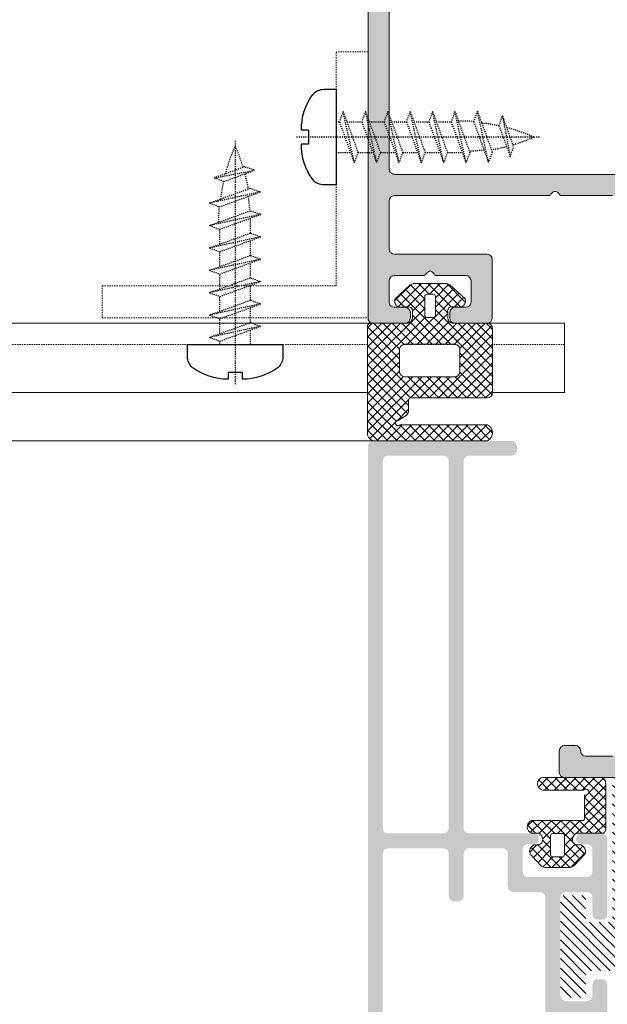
# Model space of a CAD drawing. Header units: millimetres. Extents: x -226731 to 126254, y -16359 to 60195.
# Tile 33 of 256: x -159311 to -159256, y 10538 to 10631. Entities that reach past the tile are written whole.
import ezdxf

# ---------------------------------------------------------------- set-up
doc = ezdxf.new("R2010")
doc.units = ezdxf.units.MM
doc.header["$LTSCALE"] = 0.1
doc.header["$MEASUREMENT"] = 0
doc.linetypes.add('CENTER', pattern=[2, 1.25, -0.25, 0.25, -0.25])
doc.linetypes.add('HIDDEN', pattern=[0.375, 0.25, -0.125])
for name, color, linetype, lineweight in [('01. Aluminium (Main Structure)', 6, 'Continuous', 5), ('0_CCE_ FF_SIDE WALL SPRINKLER', 6, 'Continuous', 0), ('3_Hatch', 8, 'Continuous', 0), ('SPRINKLER COVERAGE AREA', 1, 'Continuous', 9)]:
    doc.layers.add(name, color=color, linetype=linetype, lineweight=lineweight)
for name, color, linetype in [('CENTER LINE', 8, 'CENTER'), ('FIRE FIGHTING SERVICES', 5, 'Continuous'), ('HARDWARES', 7, 'Continuous')]:
    doc.layers.add(name, color=color, linetype=linetype)

# ---------------------------------------------------------------- blocks, each defined once
blk = doc.blocks.new('*U425')
at = {"layer": '3_Hatch'}
h = blk.add_hatch(color=8, dxfattribs=at)
h.dxf.hatch_style = 1
h.paths.add_polyline_path([(-4.224, 77.476), (-3.912, 77.787), (-3.912, 81.754), (-4.498, 82.779), (-4.498, 116.974), (-4.462, 117.157), (-4.352, 117.321), (-4.206, 117.431), (-4.005, 117.468), (4.005, 117.468), (4.188, 117.431), (4.352, 117.321), (4.462, 117.157), (4.517, 116.974), (4.517, 82.779), (3.895, 81.754), (3.895, 77.787), (4.206, 77.476), (4.297, 77.33), (4.297, 77.184), (4.206, 77.037), (3.895, 76.744), (3.895, 72.777), (4.517, 71.752), (4.517, 65.754), (4.462, 65.572), (4.352, 65.407), (4.188, 65.297), (4.005, 65.26), (-4.005, 65.26), (-4.206, 65.297), (-4.352, 65.407), (-4.462, 65.572), (-4.498, 65.754), (-4.498, 71.752), (-3.912, 72.777), (-3.912, 76.744), (-4.224, 77.037), (-4.278, 77.184), (-4.278, 77.33)], flags=16)
h.paths.add_polyline_path([(10.039, 65.444), (9.984, 65.26), (9.966, 65.078), (9.857, 64.913), (9.692, 64.803), (9.51, 64.767), (7.004, 64.767), (6.821, 64.803), (6.638, 64.913), (6.528, 65.078), (6.51, 65.26), (6.51, 116.974), (6.528, 117.157), (6.638, 117.321), (6.821, 117.431), (7.004, 117.468), (11.887, 117.468), (12.179, 117.779), (12.325, 117.87), (12.471, 117.87), (12.599, 117.779), (12.929, 117.468), (27.503, 117.468), (27.686, 117.431), (27.869, 117.321), (27.96, 117.157), (27.996, 116.974), (27.996, 112.476), (27.96, 112.275), (27.869, 112.11), (27.686, 112), (27.503, 111.964), (18.817, 111.964), (18.616, 111.927), (18.451, 111.818), (18.341, 111.653), (18.305, 111.452), (18.305, 105.984), (18.341, 105.783), (18.451, 105.6), (18.616, 105.508), (18.817, 105.472), (21.798, 105.472), (21.999, 105.508), (22.164, 105.6), (22.272, 105.783), (22.291, 105.984), (22.291, 106.46), (22.272, 106.661), (22.164, 106.807), (21.999, 106.917), (21.798, 106.971), (20.81, 106.971), (20.609, 107.008), (20.462, 107.118), (20.352, 107.264), (20.298, 107.466), (20.298, 109.458), (20.352, 109.659), (20.462, 109.805), (20.609, 109.915), (20.81, 109.97), (23.644, 109.97), (23.937, 110.281), (24.084, 110.355), (24.23, 110.355), (24.357, 110.281), (24.687, 109.97), (27.503, 109.97), (27.686, 109.915), (27.869, 109.805), (27.96, 109.659), (27.996, 109.458), (27.996, 107.466), (27.96, 107.264), (27.869, 107.118), (27.686, 107.008), (27.503, 106.971), (26.516, 106.971), (26.315, 106.917), (26.168, 106.807), (26.058, 106.661), (26.003, 106.46), (26.003, 105.984), (26.058, 105.783), (26.168, 105.6), (26.315, 105.508), (26.516, 105.472), (29.514, 105.472), (29.697, 105.508), (29.862, 105.6), (29.971, 105.783), (29.99, 105.984), (29.971, 200.466), (29.862, 200.649), (29.78, 200.704), (29.697, 200.759), (29.605, 200.768), (29.514, 200.777), (-29.514, 200.777), (-29.715, 200.759), (-29.861, 200.649), (-29.971, 200.466), (-30.007, 200.302), (-30.007, 105.984), (-29.971, 105.783), (-29.861, 105.6), (-29.715, 105.508), (-29.514, 105.472), (-26.496, 105.472), (-26.313, 105.508), (-26.149, 105.6), (-26.039, 105.783), (-26.002, 105.984), (-26.002, 106.46), (-26.039, 106.661), (-26.149, 106.807), (-26.313, 106.917), (-26.496, 106.971), (-27.52, 106.971), (-27.685, 107.008), (-27.867, 107.118), (-27.977, 107.264), (-28.014, 107.466), (-28.014, 109.458), (-27.977, 109.659), (-27.867, 109.805), (-27.685, 109.915), (-27.52, 109.97), (-24.686, 109.97), (-24.375, 110.281), (-24.247, 110.355), (-24.064, 110.355), (-23.936, 110.281), (-23.625, 109.97), (-20.81, 109.97), (-20.609, 109.915), (-20.444, 109.805), (-20.334, 109.659), (-20.298, 109.458), (-20.298, 107.466), (-20.334, 107.264), (-20.444, 107.118), (-20.609, 107.008), (-20.81, 106.971), (-21.815, 106.971), (-22.016, 106.917), (-22.163, 106.807), (-22.272, 106.661), (-22.309, 106.46), (-22.309, 105.984), (-22.272, 105.783), (-22.163, 105.6), (-22.016, 105.508), (-21.815, 105.472), (-18.797, 105.472), (-18.615, 105.508), (-18.45, 105.6), (-18.341, 105.783), (-18.304, 105.984), (-18.304, 111.452), (-18.341, 111.653), (-18.45, 111.818), (-18.615, 111.927), (-18.797, 111.964), (-27.52, 111.964), (-27.685, 112), (-27.867, 112.11), (-27.977, 112.275), (-28.014, 112.476), (-28.014, 116.974), (-27.977, 117.157), (-27.867, 117.321), (-27.685, 117.431), (-27.52, 117.468), (-12.928, 117.468), (-12.618, 117.779), (-12.489, 117.87), (-12.343, 117.87), (-12.178, 117.779), (-11.867, 117.468), (-7.003, 117.468), (-6.802, 117.431), (-6.656, 117.321), (-6.546, 117.157), (-6.509, 116.974), (-6.509, 65.26), (-6.546, 65.078), (-6.656, 64.913), (-6.802, 64.803), (-7.003, 64.767), (-9.509, 64.767), (-9.71, 64.803), (-9.856, 64.913), (-9.966, 65.078), (-10.002, 65.26), (-10.038, 65.444), (-10.148, 65.626), (-10.313, 65.736), (-10.496, 65.754), (-11.502, 65.754), (-11.703, 65.736), (-11.849, 65.626), (-11.959, 65.444), (-12.013, 65.26), (-12.013, 63.249), (-11.959, 63.066), (-11.849, 62.902), (-11.703, 62.792), (-11.502, 62.773), (-0.53, 62.773), (-0.201, 63.066), (-0.073, 63.139), (0.074, 63.139), (0.22, 63.066), (0.512, 62.773), (11.502, 62.773), (11.686, 62.792), (11.849, 62.902), (11.959, 63.066), (12.014, 63.249), (12.014, 65.26), (11.959, 65.444), (11.849, 65.626), (11.686, 65.736), (11.502, 65.754), (10.497, 65.754), (10.295, 65.736), (10.149, 65.626)])
h.paths.add_polyline_path([(27.996, 197.284), (27.96, 197.467), (27.869, 197.65), (27.686, 197.76), (27.503, 197.796), (-27.52, 197.796), (-27.685, 197.76), (-27.867, 197.65), (-27.977, 197.467), (-28.014, 197.284), (-28.014, 119.973), (-27.977, 119.772), (-27.867, 119.626), (-27.685, 119.516), (-27.52, 119.461), (27.503, 119.461), (27.686, 119.516), (27.869, 119.626), (27.96, 119.772), (27.996, 119.973)], flags=16)
h = blk.add_hatch(color=8, dxfattribs=at)
h.dxf.hatch_style = 1
h.paths.add_polyline_path([(28.61, 92.527), (28.61, 57.993), (28.573, 57.828), (28.464, 57.645), (28.28, 57.535), (28.098, 57.517), (22.902, 57.517), (22.701, 57.535), (22.537, 57.645), (22.445, 57.828), (22.409, 57.993), (22.409, 92.527), (22.445, 92.711), (22.537, 92.875), (22.701, 92.985), (22.902, 93.022), (28.098, 93.022), (28.28, 92.985), (28.464, 92.875), (28.573, 92.711)], flags=16)
h.paths.add_polyline_path([(22.409, 37.89), (22.354, 38.091), (22.244, 38.256), (22.097, 38.366), (21.896, 38.403), (21.494, 38.403), (21.311, 38.366), (21.146, 38.256), (21.037, 38.091), (21, 37.89), (21, 33.903), (20.945, 33.702), (20.835, 33.537), (20.689, 33.427), (20.488, 33.408), (13.793, 33.408), (13.61, 33.427), (13.446, 33.537), (13.336, 33.702), (13.299, 33.903), (13.299, 51.499), (13.336, 51.7), (13.446, 51.846), (13.61, 51.956), (13.793, 52.011), (16.354, 52.011), (16.537, 52.048), (16.702, 52.157), (16.812, 52.322), (16.848, 52.505), (16.848, 55.596), (16.867, 55.797), (16.976, 55.962), (17.159, 56.072), (17.36, 56.108), (20.488, 56.108), (20.689, 56.072), (20.835, 55.962), (20.945, 55.797), (21, 55.596), (21, 51.609), (21.037, 51.408), (21.146, 51.261), (21.311, 51.152), (21.494, 51.115), (21.896, 51.115), (22.097, 51.152), (22.244, 51.261), (22.354, 51.408), (22.409, 51.609), (22.409, 55.596), (22.445, 55.797), (22.537, 55.962), (22.701, 56.072), (22.902, 56.108), (28.098, 56.108), (28.28, 56.072), (28.464, 55.962), (28.573, 55.797), (28.61, 55.596), (28.61, 33.903), (28.573, 33.702), (28.464, 33.537), (28.28, 33.427), (28.098, 33.408), (22.902, 33.408), (22.701, 33.427), (22.537, 33.537), (22.445, 33.702), (22.409, 33.903)], flags=16)
h.paths.add_polyline_path([(12.202, 36.537), (11.891, 36.226), (11.891, 33.903), (11.854, 33.702), (11.745, 33.537), (11.58, 33.427), (11.379, 33.408), (9.001, 33.408), (8.8, 33.427), (8.654, 33.537), (8.544, 33.702), (8.489, 33.903), (8.489, 34.506), (8.452, 34.689), (8.342, 34.854), (8.178, 34.964), (7.995, 35), (7.794, 34.964), (7.629, 34.854), (7.519, 34.689), (7.483, 34.506), (7.483, 32.494), (7.519, 32.311), (7.629, 32.146), (7.794, 32.036), (7.995, 32), (28.5, 32), (28.701, 31.945), (28.847, 31.835), (28.957, 31.689), (29.012, 31.488), (29.012, 30.482), (29.049, 30.299), (29.14, 30.134), (29.305, 30.024), (29.506, 30.007), (29.688, 30.024), (29.853, 30.134), (29.963, 30.299), (29.999, 30.482), (29.999, 93.918), (29.963, 94.119), (29.853, 94.284), (29.688, 94.393), (29.506, 94.412), (16.501, 94.412), (16.299, 94.393), (16.153, 94.284), (16.043, 94.119), (15.988, 93.918), (15.988, 93.516), (16.043, 93.351), (16.153, 93.168), (16.299, 93.058), (16.501, 93.022), (20.488, 93.022), (20.689, 92.985), (20.835, 92.875), (20.945, 92.711), (21, 92.527), (21, 57.993), (20.945, 57.828), (20.835, 57.645), (20.689, 57.535), (20.488, 57.517), (14.415, 57.517), (14.25, 57.48), (14.159, 57.425), (14.068, 57.371), (14.013, 57.298), (13.958, 57.224), (13.939, 57.133), (13.922, 57.059), (13.922, 56.968), (13.939, 56.877), (13.958, 56.786), (14.013, 56.712), (14.068, 56.639), (14.159, 56.584), (14.25, 56.548), (14.36, 56.511), (14.945, 56.511), (15.146, 56.456), (15.294, 56.347), (15.402, 56.2), (15.44, 55.999), (15.44, 53.914), (15.402, 53.713), (15.294, 53.548), (15.146, 53.438), (14.945, 53.402), (9.385, 53.402), (9.202, 53.438), (9.037, 53.548), (8.927, 53.713), (8.891, 53.914), (8.891, 55.999), (8.927, 56.2), (9.037, 56.347), (9.202, 56.456), (9.385, 56.511), (9.916, 56.511), (10.117, 56.548), (10.263, 56.657), (10.373, 56.804), (10.428, 57.006), (10.373, 57.207), (10.263, 57.353), (10.117, 57.463), (9.916, 57.517), (7.995, 57.517), (7.794, 57.463), (7.629, 57.353), (7.519, 57.207), (7.483, 57.006), (7.483, 49.908), (7.519, 49.707), (7.629, 49.542), (7.794, 49.432), (7.995, 49.396), (8.379, 49.396), (8.58, 49.432), (8.762, 49.542), (8.836, 49.707), (8.891, 49.908), (8.891, 51.499), (8.927, 51.7), (9.037, 51.846), (9.202, 51.956), (9.385, 52.011), (11.379, 52.011), (11.58, 51.956), (11.745, 51.846), (11.854, 51.7), (11.891, 51.499), (11.891, 42.244), (11.854, 42.061), (11.745, 41.896), (11.58, 41.786), (11.379, 41.731), (9.385, 41.731), (9.202, 41.786), (9.037, 41.896), (8.927, 42.061), (8.891, 42.244), (8.891, 43.304), (8.836, 43.487), (8.762, 43.652), (8.58, 43.762), (8.379, 43.798), (7.995, 43.798), (7.794, 43.762), (7.629, 43.652), (7.519, 43.487), (7.483, 43.304), (7.483, 38.987), (7.5, 38.86), (7.538, 38.769), (7.593, 38.695), (7.648, 38.64), (7.702, 38.585), (7.775, 38.549), (7.849, 38.512), (7.921, 38.494), (7.995, 38.494), (8.086, 38.494), (8.159, 38.53), (8.233, 38.567), (8.306, 38.604), (8.36, 38.676), (8.415, 38.75), (8.489, 38.987), (8.489, 39.591), (8.544, 39.792), (8.654, 39.957), (8.8, 40.067), (9.001, 40.086), (11.379, 40.086), (11.58, 40.067), (11.745, 39.957), (11.854, 39.792), (11.891, 39.591), (11.891, 37.268), (12.202, 36.957), (12.293, 36.829), (12.293, 36.664)])
h = blk.add_hatch(dxfattribs=at)
h.set_pattern_fill('ANSI31', color=8, scale=5)
h.set_pattern_definition([(45, (-26191.7542, -14950.54475), (-0.441941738, 0.441941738), [])])
h.paths.add_polyline_path([(9.477, 44.32), (9.495, 44.174), (9.495, 42.455), (9.514, 42.309), (9.605, 42.199), (9.733, 42.108), (9.897, 42.07), (11.489, 42.07), (11.654, 42.108), (11.781, 42.199), (11.872, 42.309), (11.891, 42.455), (11.891, 51.288), (11.872, 51.435), (11.781, 51.562), (11.654, 51.654), (11.489, 51.672), (9.897, 51.672), (9.733, 51.654), (9.605, 51.562), (9.514, 51.435), (9.495, 51.288), (9.495, 49.569), (9.477, 49.422), (9.385, 49.276), (9.258, 49.204), (9.111, 49.166), (7.392, 49.166), (7.246, 49.204), (7.1, 49.276), (7.026, 49.422), (6.99, 49.569), (6.99, 62.389), (6.971, 62.535), (6.88, 62.664), (6.752, 62.755), (6.605, 62.773), (-6.873, 62.773), (-7.019, 62.755), (-7.147, 62.664), (-7.221, 62.535), (-7.257, 62.389), (-7.257, 60.195), (-7.221, 60.03), (-7.147, 59.901), (-7.019, 59.81), (-6.873, 59.774), (4.302, 59.774), (4.448, 59.755), (4.575, 59.664), (4.668, 59.537), (4.685, 59.372), (4.685, 47.064), (4.704, 46.935), (4.722, 46.679), (4.776, 46.442), (4.85, 46.204), (4.941, 45.984), (5.051, 45.764), (5.197, 45.582), (5.344, 45.381), (5.508, 45.216), (5.691, 45.07), (5.892, 44.924), (6.112, 44.814), (6.332, 44.722), (6.569, 44.65), (6.807, 44.595), (7.063, 44.576), (7.191, 44.576), (9.111, 44.576), (9.258, 44.54), (9.385, 44.466)])
at = {"layer": '01. Aluminium (Main Structure)', "color": 8, "linetype": 'ByBlock'}
for p, q in [((29.99, 200.302), (29.99, 105.984)), ((27.996, 197.284), (27.996, 119.973)), ((27.503, 119.461), (-27.52, 119.461)), ((27.686, 119.516), (27.503, 119.461)), ((27.869, 119.626), (27.686, 119.516)), ((27.96, 119.772), (27.869, 119.626)), ((27.996, 119.973), (27.96, 119.772)), ((11.887, 117.468), (12.179, 117.779)), ((12.179, 117.779), (12.325, 117.87)), ((12.325, 117.87), (12.471, 117.87)), ((12.471, 117.87), (12.599, 117.779)), ((12.599, 117.779), (12.929, 117.468)), ((7.004, 117.468), (11.887, 117.468)), ((12.929, 117.468), (27.503, 117.468)), ((27.503, 117.468), (27.686, 117.431)), ((27.686, 117.431), (27.869, 117.321)), ((27.869, 117.321), (27.96, 117.157)), ((27.96, 117.157), (27.996, 116.974)), ((27.996, 116.974), (27.996, 112.476)), ((27.869, 112.11), (27.686, 112)), ((27.96, 112.275), (27.869, 112.11)), ((27.996, 112.476), (27.96, 112.275)), ((18.305, 111.452), (18.341, 111.653)), ((18.305, 111.452), (18.305, 105.984)), ((18.341, 111.653), (18.451, 111.818)), ((18.451, 111.818), (18.616, 111.927)), ((18.616, 111.927), (18.817, 111.964)), ((27.503, 111.964), (18.817, 111.964)), ((27.686, 112), (27.503, 111.964)), ((23.644, 109.97), (23.937, 110.281)), ((23.937, 110.281), (24.084, 110.355)), ((24.084, 110.355), (24.23, 110.355)), ((24.23, 110.355), (24.357, 110.281)), ((24.357, 110.281), (24.687, 109.97)), ((20.298, 109.458), (20.352, 109.659)), ((20.298, 107.466), (20.298, 109.458)), ((20.352, 109.659), (20.462, 109.805)), ((20.462, 109.805), (20.609, 109.915)), ((20.609, 109.915), (20.81, 109.97)), ((20.81, 109.97), (23.644, 109.97)), ((24.687, 109.97), (27.503, 109.97)), ((27.503, 109.97), (27.686, 109.915)), ((27.686, 109.915), (27.869, 109.805)), ((27.869, 109.805), (27.96, 109.659)), ((27.96, 109.659), (27.996, 109.458)), ((27.996, 109.458), (27.996, 107.466)), ((20.352, 107.264), (20.298, 107.466)), ((27.996, 107.466), (27.96, 107.264)), ((20.462, 107.118), (20.352, 107.264)), ((20.609, 107.008), (20.462, 107.118)), ((20.81, 106.971), (20.609, 107.008)), ((21.798, 106.971), (20.81, 106.971)), ((21.798, 106.971), (21.999, 106.917)), ((21.999, 106.917), (22.164, 106.807)), ((22.164, 106.807), (22.272, 106.661)), ((22.272, 106.661), (22.291, 106.46)), ((22.291, 106.46), (22.291, 105.984)), ((26.003, 106.46), (26.058, 106.661)), ((26.003, 106.46), (26.003, 105.984)), ((26.058, 106.661), (26.168, 106.807)), ((26.168, 106.807), (26.315, 106.917)), ((26.315, 106.917), (26.516, 106.971)), ((27.503, 106.971), (26.516, 106.971)), ((27.686, 107.008), (27.503, 106.971)), ((27.869, 107.118), (27.686, 107.008)), ((27.96, 107.264), (27.869, 107.118)), ((18.341, 105.783), (18.305, 105.984)), ((18.451, 105.6), (18.341, 105.783)), ((18.616, 105.508), (18.451, 105.6)), ((22.164, 105.6), (21.999, 105.508)), ((22.272, 105.783), (22.164, 105.6)), ((22.291, 105.984), (22.272, 105.783)), ((26.058, 105.783), (26.003, 105.984)), ((26.168, 105.6), (26.058, 105.783)), ((26.315, 105.508), (26.168, 105.6)), ((29.862, 105.6), (29.697, 105.508)), ((29.971, 105.783), (29.862, 105.6)), ((29.99, 105.984), (29.971, 105.783)), ((18.817, 105.472), (18.616, 105.508)), ((18.817, 105.472), (21.798, 105.472)), ((21.999, 105.508), (21.798, 105.472)), ((26.516, 105.472), (26.315, 105.508)), ((26.516, 105.472), (29.514, 105.472)), ((29.697, 105.508), (29.514, 105.472)), ((10.149, 65.626), (10.295, 65.736)), ((10.295, 65.736), (10.497, 65.754)), ((10.497, 65.754), (11.502, 65.754)), ((11.502, 65.754), (11.686, 65.736)), ((11.686, 65.736), (11.849, 65.626)), ((9.692, 64.803), (9.51, 64.767)), ((9.857, 64.913), (9.692, 64.803)), ((9.966, 65.078), (9.857, 64.913)), ((9.984, 65.26), (9.966, 65.078)), ((9.984, 65.26), (10.039, 65.444)), ((10.039, 65.444), (10.149, 65.626)), ((11.849, 65.626), (11.959, 65.444)), ((11.959, 65.444), (12.014, 65.26)), ((12.014, 65.26), (12.014, 63.249)), ((9.51, 64.767), (7.004, 64.767)), ((11.959, 63.066), (11.849, 62.902)), ((12.014, 63.249), (11.959, 63.066)), ((0.512, 62.773), (11.502, 62.773)), ((11.686, 62.792), (11.502, 62.773)), ((11.849, 62.902), (11.686, 62.792))]:
    blk.add_line(p, q, dxfattribs=at)
at = {"layer": '3_Hatch', "color": 8, "linetype": 'HIDDEN', "ltscale": 5}
for p, q in [((29.99, 130.972), (32.99, 130.972)), ((29.99, 105.972), (29.99, 130.972)), ((32.99, 108.972), (32.99, 130.972)), ((54.99, 108.972), (32.99, 108.972)), ((54.99, 105.972), (54.99, 108.972)), ((54.99, 105.972), (29.99, 105.972)), ((11.51, 103.48), (18.286, 103.48)), ((21.737, 103.48), (26.634, 103.48)), ((30.026, 103.48), (100, 103.48))]:
    blk.add_line(p, q, dxfattribs=at)
at = {"layer": '3_Hatch', "color": 8, "linetype": 'Continuous'}
for p, q in [((20.831, 107.431), (22.59, 109.19)), ((21.276, 106.992), (23.488, 109.204)), ((23.656, 106.984), (21.917, 108.723)), ((22.18, 107.012), (24.372, 109.204)), ((23.656, 107.868), (22.396, 109.128)), ((24.21, 108.198), (23.204, 109.204)), ((26.271, 107.02), (24.088, 109.204)), ((24.25, 108.198), (25.255, 109.204)), ((24.655, 107.72), (26.01, 109.075)), ((24.655, 106.836), (26.472, 108.652)), ((27.15, 107.026), (24.972, 109.204)), ((27.49, 107.57), (25.948, 109.111)), ((21.852, 107.02), (20.997, 107.875)), ((26.264, 103.492), (21.457, 108.299)), ((22.196, 103.492), (26.931, 108.228)), ((22.495, 106.444), (23.656, 107.604)), ((25.801, 106.606), (24.655, 107.753)), ((26.607, 107.02), (27.391, 107.804)), ((18.286, 101.35), (23.656, 106.72)), ((30.026, 101.498), (24.655, 106.869)), ((18.286, 100.466), (23.826, 106.007)), ((24.496, 103.492), (22.358, 105.63)), ((25.38, 103.492), (22.495, 106.377)), ((23.079, 103.492), (25.816, 106.229)), ((23.963, 103.492), (26.031, 105.56)), ((30.026, 100.614), (24.586, 106.054)), ((18.286, 104.886), (18.872, 105.472)), ((18.286, 104.002), (19.756, 105.472)), ((18.286, 103.118), (20.64, 105.472)), ((18.286, 102.234), (21.524, 105.472)), ((21.346, 102.223), (18.351, 105.218)), ((21.357, 103.096), (18.981, 105.472)), ((21.844, 103.492), (19.865, 105.472)), ((22.728, 103.492), (20.749, 105.472)), ((23.612, 103.492), (21.632, 105.472)), ((24.847, 103.492), (26.827, 105.472)), ((25.731, 103.492), (27.711, 105.472)), ((26.608, 103.485), (28.595, 105.472)), ((30.026, 102.382), (26.936, 105.472)), ((27.025, 103.018), (29.479, 105.472)), ((27.026, 102.135), (30.026, 105.135)), ((30.026, 103.266), (27.82, 105.472)), ((30.026, 104.15), (28.704, 105.472)), ((30.026, 105.034), (29.588, 105.472)), ((21.346, 101.339), (18.286, 104.399)), ((27.026, 101.251), (30.026, 104.251)), ((23.356, 98.445), (18.286, 103.516)), ((25.104, 98.445), (30.026, 103.367)), ((18.286, 99.582), (21.346, 102.642)), ((22.472, 98.445), (18.286, 102.632)), ((25.987, 98.445), (30.026, 102.483)), ((30.026, 99.731), (27.026, 102.731)), ((30.026, 98.847), (27.026, 101.847)), ((21.588, 98.445), (18.286, 101.748)), ((18.329, 98.742), (21.346, 101.758)), ((26.171, 97.745), (30.026, 101.6)), ((30.026, 97.963), (27.026, 100.963)), ((20.704, 98.445), (18.286, 100.864)), ((19.82, 98.445), (18.286, 99.98)), ((18.917, 98.445), (21.349, 100.878)), ((19.8, 98.445), (21.793, 100.438)), ((20.684, 98.445), (22.674, 100.435)), ((21.568, 98.445), (23.558, 100.435)), ((24.24, 98.445), (22.25, 100.435)), ((22.452, 98.445), (24.442, 100.435)), ((25.123, 98.445), (23.134, 100.435)), ((23.336, 98.445), (25.326, 100.435)), ((26.012, 98.441), (24.017, 100.435)), ((24.22, 98.445), (26.21, 100.435)), ((30.026, 95.311), (24.901, 100.435)), ((30.026, 96.195), (25.785, 100.435)), ((26.259, 96.949), (30.026, 100.716)), ((30.026, 97.079), (26.653, 100.452)), ((18.936, 98.445), (18.286, 99.096)), ((26.771, 96.577), (30.026, 99.832)), ((29.83, 94.623), (26.166, 98.286)), ((27.338, 96.26), (30.026, 98.948)), ((27.261, 96.308), (26.171, 97.398)), ((26.373, 94.412), (30.026, 98.064)), ((27.257, 94.412), (30.026, 97.18)), ((28.141, 94.412), (30.026, 96.296)), ((18.286, 95.163), (19.034, 95.912)), ((19.435, 94.412), (18.353, 95.493)), ((18.553, 94.547), (19.918, 95.912)), ((20.318, 94.412), (18.818, 95.912)), ((19.302, 94.412), (20.802, 95.912)), ((21.202, 94.412), (19.702, 95.912)), ((20.186, 94.412), (21.686, 95.912)), ((22.086, 94.412), (20.586, 95.912)), ((21.07, 94.412), (22.57, 95.912)), ((22.97, 94.412), (21.47, 95.912)), ((21.954, 94.412), (23.454, 95.912)), ((23.854, 94.412), (22.354, 95.912)), ((22.838, 94.412), (24.338, 95.912)), ((24.738, 94.412), (23.238, 95.912)), ((23.722, 94.412), (25.222, 95.912)), ((25.622, 94.412), (24.122, 95.912)), ((24.605, 94.412), (26.105, 95.912)), ((26.506, 94.412), (25.006, 95.912)), ((25.489, 94.412), (26.985, 95.907)), ((27.39, 94.412), (25.89, 95.912)), ((28.273, 94.412), (26.773, 95.912)), ((29.157, 94.412), (27.404, 96.165)), ((29.025, 94.412), (30.026, 95.412)), ((7.638, 61.534), (8.877, 62.773)), ((7.638, 60.65), (9.761, 62.773)), ((7.67, 62.451), (7.961, 62.741)), ((9.241, 61.295), (7.852, 62.684)), ((9.846, 61.573), (8.646, 62.773)), ((10.73, 61.573), (9.53, 62.773)), ((9.55, 61.678), (10.645, 62.773)), ((10.329, 61.573), (11.529, 62.773)), ((11.614, 61.573), (10.414, 62.773)), ((11.213, 61.573), (12.413, 62.773)), ((12.498, 61.573), (11.298, 62.773)), ((12.097, 61.573), (13.297, 62.773)), ((13.382, 61.573), (12.182, 62.773)), ((12.98, 61.573), (13.939, 62.532)), ((13.972, 61.867), (13.066, 62.773)), ((9.639, 60.013), (7.638, 62.014)), ((7.638, 59.766), (9.226, 61.354)), ((9.639, 59.129), (7.638, 61.13)), ((9.639, 60.896), (9.411, 61.125)), ((7.638, 58.883), (9.639, 60.884)), ((10.368, 57.517), (7.638, 60.246)), ((7.638, 57.999), (9.639, 60)), ((9.484, 57.517), (7.638, 59.362)), ((8.6, 57.517), (7.638, 58.479)), ((8.04, 57.517), (9.639, 59.116)), ((8.924, 57.517), (10.124, 58.717)), ((9.61, 55.552), (12.775, 58.717)), ((9.808, 57.517), (11.008, 58.717)), ((11.512, 57.256), (10.051, 58.717)), ((10.562, 57.387), (11.892, 58.717)), ((12.17, 57.482), (10.935, 58.717)), ((13.551, 56.984), (11.819, 58.717)), ((12.424, 57.482), (13.659, 58.717)), ((13.919, 57.5), (12.703, 58.717)), ((12.812, 56.985), (14.543, 58.717)), ((14.727, 57.576), (13.587, 58.717)), ((15.014, 58.174), (14.471, 58.717)), ((14.227, 57.517), (14.994, 58.284)), ((10.037, 55.094), (11.512, 56.569)), ((11.512, 55.489), (10.518, 56.482)), ((11.512, 56.372), (10.72, 57.165)), ((12.812, 56.102), (13.557, 56.846)), ((14.418, 55.234), (12.812, 56.84)), ((10.913, 54.32), (9.553, 55.679)), ((11.827, 54.29), (9.797, 56.32)), ((10.465, 54.639), (11.512, 55.685)), ((11.884, 54.29), (14.011, 56.417)), ((12.768, 54.29), (14.661, 56.183)), ((13.99, 54.778), (12.812, 55.956)), ((14.786, 55.75), (14.119, 56.417)), ((11.009, 54.299), (11.999, 55.288)), ((12.71, 54.29), (11.712, 55.288)), ((13.529, 54.356), (12.596, 55.288))]:
    blk.add_line(p, q, dxfattribs=at)
at = {"layer": '3_Hatch', "color": 8}
for p, q in [((20.864, 107.752), (22.288, 109.066)), ((22.736, 109.204), (25.575, 109.204)), ((26.023, 109.066), (27.447, 107.752)), ((23.656, 107.998), (23.656, 106.205)), ((24.455, 108.198), (23.856, 108.198)), ((24.655, 106.205), (24.655, 107.998)), ((22.07, 107.02), (21.57, 107.02)), ((22.495, 105.947), (22.495, 106.504)), ((25.816, 106.504), (25.816, 105.947)), ((26.741, 107.02), (26.241, 107.02)), ((23.856, 106.005), (24.455, 106.005)), ((11.51, 105.472), (19.871, 105.472)), ((11.51, 105.472), (11.51, 98.968)), ((18.286, 98.945), (18.286, 104.972)), ((18.786, 105.472), (22.095, 105.472)), ((26.216, 105.472), (29.789, 105.472)), ((28.399, 105.472), (100, 105.472)), ((30.026, 105.222), (30.026, 94.944)), ((21.346, 102.992), (21.346, 100.935)), ((26.526, 103.492), (21.846, 103.492)), ((27.026, 100.935), (27.026, 102.992)), ((21.846, 100.435), (26.526, 100.435)), ((11.51, 98.968), (18.286, 98.968)), ((25.971, 98.445), (18.786, 98.445)), ((26.171, 97.232), (26.171, 98.246)), ((30.026, 98.968), (100, 98.968)), ((27.171, 96.325), (26.404, 96.81)), ((18.746, 95.912), (26.981, 95.912)), ((29.455, 94.412), (18.746, 94.412)), ((29.506, 94.412), (100, 94.412)), ((7.638, 57.8), (7.638, 62.273)), ((8.138, 62.773), (13.592, 62.773)), ((13.592, 61.573), (9.734, 61.573)), ((9.639, 61.001), (9.639, 58.872)), ((9.75, 58.717), (14.616, 58.717)), ((10.371, 57.517), (8.016, 57.517)), ((12.612, 57.482), (11.712, 57.482)), ((14.616, 57.517), (13.953, 57.517)), ((11.512, 57.282), (11.512, 55.488)), ((12.812, 55.488), (12.812, 57.282)), ((9.968, 56.417), (10.347, 56.417)), ((13.977, 56.417), (14.355, 56.417)), ((10.575, 54.522), (9.62, 55.536)), ((11.712, 55.288), (12.612, 55.288)), ((14.703, 55.536), (13.66, 54.428)), ((13.211, 54.29), (11.139, 54.29))]:
    blk.add_line(p, q, dxfattribs=at)
for centre, radius, start, end in [((22.736, 108.404), 0.8, 90.00013, 124.09932), ((25.575, 108.404), 0.8, 55.90072, 90.00001), ((21.373, 107.537), 0.553, 157.05534, 290.87465), ((23.856, 107.998), 0.2, 90, 180), ((24.455, 107.998), 0.2, 360, 90), ((26.938, 107.537), 0.553, 249.12537, 22.94468), ((22.098, 106.609), 0.411, 345.12942, 93.84722), ((26.211, 106.612), 0.41, 85.81574, 195.27482), ((21.964, 105.989), 0.533, 284.20781, 355.45382), ((23.856, 106.205), 0.2, 180, 270), ((24.455, 106.205), 0.2, 270, 0), ((26.347, 105.989), 0.533, 184.5462, 255.79221), ((18.786, 104.972), 0.5, 90.00221, 180.00001), ((29.776, 105.222), 0.25, 0.00001, 86.91108), ((21.846, 102.992), 0.5, 90.00001, 180.00001), ((26.526, 102.992), 0.5, 0.00001, 90.00001), ((21.846, 100.935), 0.5, 180.00001, 270.00001), ((26.526, 100.935), 0.5, 270.00001, 0.00001), ((18.786, 98.945), 0.5, 180.00001, 270.00001), ((25.971, 98.245), 0.2, 0.01415, 90.00001), ((26.671, 97.232), 0.5, 180.00002, 237.69701), ((27.171, 96.075), 0.25, 220.6722, 90.00001), ((19.126, 95.162), 0.841, 116.87727, 243.13512), ((29.264, 95.188), 0.8, 283.85898, 342.22925), ((8.138, 62.273), 0.5, 90, 180), ((13.432, 62.173), 0.621, 284.96362, 75.05172), ((9.51, 61.394), 0.287, 38.63495, 288.09004), ((9.439, 61.001), 0.2, 0, 37.03652), ((9.838, 58.896), 0.2, 187.07016, 243.97395), ((14.366, 58.117), 0.65, 292.60941, 67.39059), ((8.012, 57.905), 0.389, 195.65476, 270.53882), ((10.078, 56.878), 0.703, 9.15352, 65.35179), ((11.712, 57.282), 0.2, 90.0049, 180), ((12.612, 57.282), 0.2, 0.005, 90), ((14.246, 56.878), 0.703, 114.64821, 170.84648), ((10.248, 56.934), 0.527, 280.83964, 6.05546), ((14.076, 56.934), 0.527, 173.94454, 259.16036), ((10.056, 55.828), 0.524, 170.59769, 213.75522), ((10.225, 55.763), 0.703, 111.43803, 167.63629), ((14.098, 55.763), 0.703, 12.36371, 68.56197), ((14.267, 55.828), 0.524, 326.24478, 9.40231), ((11.712, 55.488), 0.2, 180.00479, 270), ((12.612, 55.488), 0.2, 270.00508, 0), ((11.126, 55.059), 0.769, 224.2645, 270.9894), ((13.211, 55.09), 0.8, 270.0013, 304.0993)]:
    blk.add_arc(centre, radius, start, end, dxfattribs=at)
at = {"layer": 'CENTER LINE', "color": 8, "linetype": 'CENTER'}
for p, q in [((13.865, 122.972), (36.764, 122.972)), ((42.49, 122.605), (42.49, 99.706))]:
    blk.add_line(p, q, dxfattribs=at)
at = {"layer": 'HARDWARES', "color": 8}
for p, q in [((32.99, 127.461), (32.99, 118.483)), ((33.807, 127.461), (32.99, 127.461)), ((46.978, 103.48), (38.001, 103.48)), ((46.978, 102.663), (46.978, 103.48))]:
    blk.add_line(p, q, dxfattribs=at)
at = {"layer": 'HARDWARES', "color": 8, "linetype": 'Continuous'}
for p, q in [((32.99, 127.461), (32.99, 118.483)), ((34.14, 127.461), (32.99, 127.461)), ((35.603, 123.633), (36.264, 123.633)), ((35.603, 123.633), (35.603, 122.311)), ((35.603, 122.311), (36.264, 122.311)), ((32.99, 118.483), (34.14, 118.483)), ((38.001, 103.48), (38.001, 102.33)), ((46.978, 103.48), (38.001, 103.48)), ((46.978, 102.33), (46.978, 103.48)), ((43.151, 100.867), (41.829, 100.867)), ((41.829, 100.867), (41.829, 100.206)), ((43.151, 100.867), (43.151, 100.206))]:
    blk.add_line(p, q, dxfattribs=at)
at = {"layer": 'HARDWARES', "color": 8, "linetype": 'HIDDEN'}
for p, q in [((16.293, 122.071), (17.344, 124.958)), ((17.344, 124.958), (16.624, 121.16)), ((17.676, 124.048), (16.624, 121.16)), ((17.676, 124.048), (17.344, 124.958)), ((23.575, 124.412), (22.171, 124.412)), ((25.678, 124.412), (24.274, 124.412)), ((27.78, 124.412), (26.376, 124.412)), ((29.882, 124.412), (28.479, 124.412)), ((31.985, 124.412), (30.581, 124.412)), ((32.99, 124.412), (32.683, 124.412)), ((16.624, 121.16), (16.293, 122.071)), ((22.527, 121.532), (21.123, 121.532)), ((24.629, 121.532), (23.226, 121.532)), ((26.732, 121.532), (25.328, 121.532)), ((28.834, 121.532), (27.43, 121.532)), ((30.936, 121.532), (29.533, 121.532)), ((40.678, 119.845), (41.588, 120.177)), ((43.566, 118.794), (40.678, 119.845)), ((44.476, 119.126), (40.678, 119.845)), ((41.588, 120.177), (44.476, 119.126)), ((43.566, 118.794), (44.476, 119.126)), ((41.05, 113.943), (41.05, 115.347)), ((43.93, 112.895), (43.93, 114.298)), ((41.05, 111.841), (41.05, 113.244)), ((43.93, 110.792), (43.93, 112.196)), ((41.05, 109.738), (41.05, 111.142)), ((43.93, 108.69), (43.93, 110.094)), ((41.05, 107.636), (41.05, 109.039)), ((43.93, 106.588), (43.93, 107.991)), ((41.05, 105.533), (41.05, 106.937)), ((43.93, 104.485), (43.93, 105.889)), ((43.93, 103.48), (43.93, 103.786))]:
    blk.add_line(p, q, dxfattribs=at)
for points in [[(19.706, 125.4), (20.056, 124.44), (18.658, 120.6), (19.706, 125.4), (18.309, 121.56), (18.658, 120.6)], [(21.818, 125.372), (22.168, 124.412), (20.77, 120.572), (21.818, 125.372), (20.421, 121.532), (20.77, 120.572)], [(23.924, 125.372), (24.274, 124.412), (22.876, 120.572), (23.924, 125.372), (22.527, 121.532), (22.876, 120.572)], [(26.027, 125.372), (26.376, 124.412), (24.979, 120.572), (26.027, 125.372), (24.629, 121.532), (24.979, 120.572)], [(28.129, 125.372), (28.479, 124.412), (27.081, 120.572), (28.129, 125.372), (26.732, 121.532), (27.081, 120.572)], [(30.232, 125.372), (30.581, 124.412), (29.183, 120.572), (30.232, 125.372), (28.834, 121.532), (29.183, 120.572)], [(32.334, 125.372), (32.683, 124.412), (31.286, 120.572), (32.334, 125.372), (30.936, 121.532), (31.286, 120.572)], [(32.99, 121.532), (31.635, 121.532)], [(44.918, 116.764), (43.958, 116.414), (40.118, 117.812), (44.918, 116.764), (41.078, 118.161), (40.118, 117.812)], [(44.89, 114.652), (43.93, 114.302), (40.09, 115.7), (44.89, 114.652), (41.05, 116.049), (40.09, 115.7)], [(44.89, 112.545), (43.93, 112.196), (40.09, 113.594), (44.89, 112.545), (41.05, 113.943), (40.09, 113.594)], [(44.89, 110.443), (43.93, 110.094), (40.09, 111.491), (44.89, 110.443), (41.05, 111.841), (40.09, 111.491)], [(44.89, 108.341), (43.93, 107.991), (40.09, 109.389), (44.89, 108.341), (41.05, 109.738), (40.09, 109.389)], [(44.89, 106.238), (43.93, 105.889), (40.09, 107.286), (44.89, 106.238), (41.05, 107.636), (40.09, 107.286)], [(44.89, 104.136), (43.93, 103.786), (40.09, 105.184), (44.89, 104.136), (41.05, 105.533), (40.09, 105.184)], [(41.05, 103.48), (41.05, 104.835)]]:
    blk.add_lwpolyline(points, dxfattribs=at)
at = {"layer": 'HARDWARES', "color": 8, "linetype": 'Continuous'}
for centre, radius, start, end in [((34.14, 126.089), 1.371, 41.73761, 90), ((30.692, 123.678), 5.572, 359.54072, 36.63379), ((30.692, 122.266), 5.572, 323.36622, 0.45928), ((34.14, 119.855), 1.371, 270, 318.2624), ((39.372, 102.33), 1.371, 180, 228.2624), ((45.607, 102.33), 1.371, 311.73761, 0), ((41.784, 105.778), 5.572, 233.36622, 270.45928), ((43.195, 105.778), 5.572, 269.54072, 306.63379)]:
    blk.add_arc(centre, radius, start, end, dxfattribs=at)
at = {"layer": 'HARDWARES', "color": 8, "linetype": 'HIDDEN'}
for centre, start, end in [((21.176, 107.624), 96.31846, 102.03319), ((21.191, 107.709), 88.94157, 93.90393), ((21.176, 107.624), 104.5757, 113.94348), ((21.176, 138.32), 246.05652, 253.30687), ((21.176, 138.32), 255.43783, 260.42051), ((21.191, 138.405), 262.70738, 267.49199), ((57.838, 115.293), 156.05652, 163.30687), ((27.142, 115.293), 14.5757, 23.94348), ((57.838, 115.293), 165.43783, 170.42051), ((27.142, 115.293), 6.31846, 12.03319), ((57.923, 115.279), 172.70738, 177.49199), ((27.227, 115.279), 358.94157, 3.90393)]:
    blk.add_arc(centre, 16.793, start, end, dxfattribs=at)
blk = doc.blocks.new('A$C2AD535C3')
at = {"layer": 'SPRINKLER COVERAGE AREA', "color": 1}
blk.add_circle((0, 0), 2500, dxfattribs=at)
blk = doc.blocks.new('G$C3584CA52')
at = {"layer": '0_CCE_ FF_SIDE WALL SPRINKLER', "color": 240, "xscale": -0.6, "yscale": 0.6, "zscale": 0.6}
blk.add_blockref('A$C2AD535C3', (2806.024, -9259), dxfattribs=at)

msp = doc.modelspace()

# ---------------------------------------------------------------- block references
at = {"layer": '3_Hatch', "color": 8, "xscale": -1}
msp.add_blockref('*U425', (-159248.699, 10497.024), dxfattribs=at)
msp.add_blockref('*U425', (-159248.699, 10497.024), dxfattribs=at)
at = {"layer": 'FIRE FIGHTING SERVICES'}
msp.add_blockref('G$C3584CA52', (-163018.332, 21220.5), dxfattribs=at)

doc.saveas('drawing.dxf')
